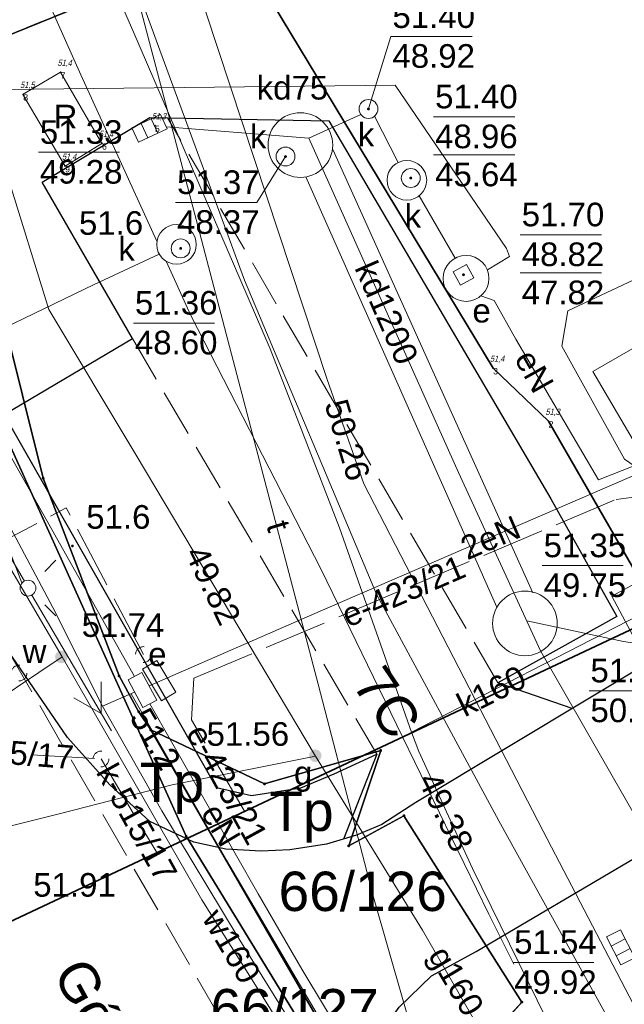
# Model space of a CAD drawing. Header units: metres. Extents: x 0 to 5465380, y 0 to 5925815.
# Tile 6 of 141: x 5463731 to 5463750, y 5925455 to 5925486. Entities that reach past the tile are written whole.
import ezdxf
from ezdxf.enums import TextEntityAlignment as Align

# ---------------------------------------------------------------- set-up
doc = ezdxf.new("R2010")
doc.units = ezdxf.units.M
for name, pattern in [('PRZER0_8-0_8', [1.6, 0.8, -0.8]), ('PRZER1-1', [2, 1, -1]), ('PRZER3-1', [4, 3, -1]), ('PRZER4-1', [5, 4, -1])]:
    doc.linetypes.add(name, pattern=pattern)
for name, color, linetype in [('$DR - wymiary', 7, 'Continuous'), ('Punkty', 7, 'Continuous'), ('Rzedne', 7, 'Continuous'), ('Teksty', 7, 'Continuous')]:
    doc.layers.add(name, color=color, linetype=linetype)
doc.layers.add('$DR - zał. mapa', color=250, linetype='Continuous', lineweight=0)
for name, color, linetype, lineweight, true_color in [('CC_Energetyka', 1, 'Continuous', 18, 0xff0000), ('CC_Gaz', 7, 'Continuous', 18, 0xbfbf00), ('CC_Inne', 7, 'Continuous', 18, 0x0a0909), ('CC_Jezdnia', 7, 'PRZER3-1', 18, 0x0a0909), ('CC_Kanalizacja', 7, 'Continuous', 18, 0x803300), ('CC_Krawężnik', 7, 'Continuous', 25, 0x0a0909), ('CC_Ogrodzenie', 7, 'FENCELINE12', 35, 0x0a0909), ('CC_Punkt wysokościowy', 7, 'Continuous', 18, 0x0a0909), ('CC_Telefon', 7, 'Continuous', 18, 0xff9100), ('CC_Woda', 5, 'Continuous', 18, 0x0000ff), ('EGBD03', 7, 'Continuous', 18, 0x008000), ('EGBD03_O', 7, 'Continuous', 18, 0x008000), ('EGBK02', 7, 'PRZER3-1', 18, 0x008000), ('EGBP04', 7, 'Continuous', 18, 0x008000), ('EGBU01', 7, 'PRZER1-1', 18, 0x008000), ('EGBU01_O', 7, 'PRZER1-1', 18, 0x008000), ('GELULI_O', 7, 'PRZER3-1', 18, 0x0a0909), ('GEPADR_O', 7, 'Continuous', 18, 0x0a0909), ('GESDRP', 7, 'Continuous', 0, 0x0a0909), ('ZUD_423_2021_e', 1, 'PRZER4-1', 18, 0xff0000), ('ZUD_515_2017_e', 1, 'PRZER4-1', 18, 0xff0000), ('ZUD_515_2017_k', 7, 'PRZER4-1', 18, 0x803300)]:
    doc.layers.add(name, color=color, linetype=linetype, lineweight=lineweight, true_color=true_color)
doc.styles.add('Arial', font='arial.ttf')
doc.styles.add('ARIAL 2', font='ARIALN.TTF')
doc.styles.add('GEO-INFO', font='arial.ttf')
doc.styles.get("Standard").update_dxf_attribs({"font": 'arial.ttf'})
doc.linetypes.add('FENCELINE12', pattern='A,15,-0.1,[133,ltypeshp.shx,S=0.35,R=0,X=-0.35,Y=0],-0.1,1', length=16.2)
doc.dimstyles.new('LINIOWY', dxfattribs={"dimtxt": 0.7, "dimasz": 0.3, "dimexe": 0.3, "dimexo": 0, "dimgap": 0.2, "dimtad": 1, "dimzin": 9, "dimdsep": 46, "dimtxsty": 'ARIAL 2', "dimblk": 'OBLIQUE', "dimcen": 0, "dimdle": 0.2, "dimclrd": 7, "dimclre": 7, "dimclrt": 1, "dimadec": 0, "dimazin": 0, "dimtfac": 1, "dimtofl": 0, "dimtmove": 1, "dimatfit": 3, "dimldrblk": 'OBLIQUE', "dimfxl": 0.3, "dimfxlon": 1, "dimtolj": 1, "dimtzin": 1, "dimarcsym": 0})

# ---------------------------------------------------------------- blocks, each defined once
blk = doc.blocks.new('EPPGN')
blk.add_hatch(color=0).paths.add_polyline_path([(0, -0.09), (0.027812, -0.085595), (0.052901, -0.072812), (0.072812, -0.052901), (0.085595, -0.027812), (0.09, 0), (0.085595, 0.027812), (0.072812, 0.052901), (0.052901, 0.072812), (0.027812, 0.085595), (0, 0.09), (-0.027812, 0.085595), (-0.052901, 0.072812), (-0.072812, 0.052901), (-0.085595, 0.027812), (-0.09, 0), (-0.085595, -0.027812), (-0.072812, -0.052901), (-0.052901, -0.072812), (-0.027812, -0.085595)])
blk = doc.blocks.new('Latarnia')
at = {"layer": 'CC_Energetyka', "color": 18, "true_color": 0x0a0909}
for p, q in [((-0.53, 0.53), (-0.884, 0.884)), ((0.53, 0.53), (0.884, 0.884)), ((-0.884, -0.884), (-0.53, -0.53)), ((0.884, -0.884), (0.53, -0.53))]:
    blk.add_line(p, q, dxfattribs=at)
blk.add_circle((0, 0), 0.25, dxfattribs=at)
blk = doc.blocks.new('Przykanalik')
at = {"layer": 'CC_Kanalizacja', "color": 18, "true_color": 0x0a0909}
for p, q in [((-0.505, 0.251), (0.495, 0.251)), ((-0.505, -0.249), (-0.505, 0.251)), ((-0.18, 0.251), (-0.18, -0.249)), ((0.17, 0.251), (0.17, -0.249)), ((0.495, 0.251), (0.495, -0.249)), ((0.495, -0.249), (-0.505, -0.249))]:
    blk.add_line(p, q, dxfattribs=at)
blk = doc.blocks.new('GK.6640.1913.2022 szara')
at = {"layer": 'CC_Gaz'}
h = blk.add_hatch(color=252, dxfattribs=at)
edge = h.paths.add_edge_path()
edge.add_arc((5463740.49, 5925463.082), 0.2, 0, 360)
at = {"layer": 'CC_Kanalizacja'}
for points in [[(5463742.134, 5925483.611), (5463742.135, 5925483.599), (5463742.14, 5925483.588), (5463742.147, 5925483.579), (5463742.156, 5925483.572), (5463742.167, 5925483.567), (5463742.179, 5925483.566), (5463742.19, 5925483.567), (5463742.201, 5925483.572), (5463742.21, 5925483.579), (5463742.218, 5925483.588), (5463742.222, 5925483.599), (5463742.224, 5925483.611), (5463742.222, 5925483.622), (5463742.218, 5925483.633), (5463742.21, 5925483.642), (5463742.201, 5925483.649), (5463742.19, 5925483.654), (5463742.179, 5925483.656), (5463742.167, 5925483.654), (5463742.156, 5925483.649), (5463742.147, 5925483.642), (5463742.14, 5925483.633), (5463742.135, 5925483.622)], [(5463739.501, 5925482.101), (5463739.502, 5925482.089), (5463739.507, 5925482.078), (5463739.514, 5925482.069), (5463739.523, 5925482.062), (5463739.534, 5925482.057), (5463739.546, 5925482.056), (5463739.557, 5925482.057), (5463739.568, 5925482.062), (5463739.577, 5925482.069), (5463739.585, 5925482.078), (5463739.589, 5925482.089), (5463739.591, 5925482.101), (5463739.589, 5925482.112), (5463739.585, 5925482.123), (5463739.577, 5925482.133), (5463739.568, 5925482.14), (5463739.557, 5925482.144), (5463739.546, 5925482.146), (5463739.534, 5925482.144), (5463739.523, 5925482.14), (5463739.514, 5925482.133), (5463739.507, 5925482.123), (5463739.502, 5925482.112)], [(5463743.477, 5925481.419), (5463743.478, 5925481.408), (5463743.483, 5925481.397), (5463743.49, 5925481.388), (5463743.499, 5925481.38), (5463743.51, 5925481.376), (5463743.522, 5925481.374), (5463743.533, 5925481.376), (5463743.544, 5925481.38), (5463743.554, 5925481.388), (5463743.561, 5925481.397), (5463743.565, 5925481.408), (5463743.567, 5925481.419), (5463743.565, 5925481.431), (5463743.561, 5925481.442), (5463743.554, 5925481.451), (5463743.544, 5925481.458), (5463743.533, 5925481.463), (5463743.522, 5925481.464), (5463743.51, 5925481.463), (5463743.499, 5925481.458), (5463743.49, 5925481.451), (5463743.483, 5925481.442), (5463743.478, 5925481.431)], [(5463736.172, 5925479.185), (5463736.173, 5925479.173), (5463736.178, 5925479.162), (5463736.185, 5925479.153), (5463736.194, 5925479.146), (5463736.205, 5925479.141), (5463736.217, 5925479.14), (5463736.228, 5925479.141), (5463736.239, 5925479.146), (5463736.248, 5925479.153), (5463736.256, 5925479.162), (5463736.26, 5925479.173), (5463736.262, 5925479.185), (5463736.26, 5925479.197), (5463736.256, 5925479.207), (5463736.248, 5925479.217), (5463736.239, 5925479.224), (5463736.228, 5925479.228), (5463736.217, 5925479.23), (5463736.205, 5925479.228), (5463736.194, 5925479.224), (5463736.185, 5925479.217), (5463736.178, 5925479.207), (5463736.173, 5925479.197)], [(5463745.156, 5925478.326), (5463745.163, 5925478.317), (5463745.172, 5925478.309), (5463745.183, 5925478.305), (5463745.194, 5925478.303), (5463745.206, 5925478.304), (5463745.217, 5925478.308), (5463745.227, 5925478.315), (5463745.234, 5925478.324), (5463745.239, 5925478.335), (5463745.241, 5925478.346), (5463745.24, 5925478.358), (5463745.235, 5925478.369), (5463745.229, 5925478.379), (5463745.219, 5925478.386), (5463745.209, 5925478.391), (5463745.197, 5925478.393), (5463745.185, 5925478.391), (5463745.174, 5925478.387), (5463745.165, 5925478.38), (5463745.157, 5925478.371), (5463745.153, 5925478.361), (5463745.151, 5925478.349), (5463745.152, 5925478.337)]]:
    blk.add_hatch(color=252, dxfattribs=at).paths.add_polyline_path(points)
at = {"layer": 'CC_Punkt wysokościowy'}
blk.add_hatch(color=252, dxfattribs=at).paths.add_polyline_path([(5463732.826, 5925469.74, 1), (5463732.736, 5925469.74, 1)])
at = {"layer": 'CC_Woda'}
h = blk.add_hatch(color=252, dxfattribs=at)
edge = h.paths.add_edge_path()
edge.add_arc((5463732.429, 5925466.217), 0.2, 0, 360)
at = {"color": 252, "lineweight": 35, "ltscale": 0.5}
blk.add_lwpolyline([(5463970.62, 5925449.332), (5463986.447, 5925481.891), (5463977.039, 5925579.473), (5463993.73, 5925594.437), (5463935.36, 5925657.844), (5463891.514, 5925640.248), (5463906.739, 5925598.778), (5463828.146, 5925565.769), (5463841.424, 5925534), (5463710.761, 5925479.846), (5463724.491, 5925454.847), (5463844.923, 5925511.51), (5463892.245, 5925407.652)], close=True, dxfattribs=at)
at = {"layer": 'CC_Energetyka', "color": 252}
for p, q in [((5463731.259, 5925468.623), (5463728.725, 5925472.934)), ((5463731.489, 5925468.179), (5463734.022, 5925463.869)), ((5463733.689, 5925465.423), (5463733.697, 5925464.423)), ((5463733.697, 5925464.423), (5463732.827, 5925464.916))]:
    blk.add_line(p, q, dxfattribs=at)
for points in [[(5463721.368, 5925490.857), (5463721.85, 5925489.645), (5463723.828, 5925484.684), (5463725.585, 5925479.988), (5463727.071, 5925476.977), (5463728.674, 5925473.847), (5463730.164, 5925471.162), (5463731.172, 5925468.567)], [(5463750.65, 5925472.266), (5463750.305, 5925472.49), (5463748.317, 5925476.085), (5463748.512, 5925477.198), (5463752.184, 5925478.929), (5463755.783, 5925480.885), (5463763.561, 5925484.823), (5463764.042, 5925484.146)], [(5463734.75, 5925465.598), (5463727.062, 5925479.257), (5463725.388, 5925482.336), (5463725.062, 5925482.871), (5463725.052, 5925483.064), (5463726.01, 5925483.633)], [(5463717.464, 5925473.803), (5463720.27, 5925475.146), (5463726.562, 5925478.495), (5463727.813, 5925476.027), (5463729.442, 5925472.887), (5463732.155, 5925467.784), (5463733.737, 5925464.655), (5463734.754, 5925465.098)], [(5463750.632, 5925472.298), (5463749.482, 5925471.839), (5463746.857, 5925476.301), (5463746.164, 5925477.532), (5463745.747, 5925477.675)], [(5463735.214, 5925465.298), (5463740.647, 5925467.665), (5463750.77, 5925472.051)], [(5463747.361, 5925443.504), (5463745.155, 5925447.17), (5463743.388, 5925450.215), (5463741.002, 5925454.103), (5463737.671, 5925459.762), (5463734.641, 5925465.048)], [(5463733.737, 5925464.655), (5463735.62, 5925461.326), (5463738.045, 5925457.309), (5463739.758, 5925454.55), (5463743.399, 5925448.459), (5463746.103, 5925444.041), (5463746.689, 5925443.188)], [(5463735.243, 5925464.727), (5463738.681, 5925458.693), (5463740.059, 5925456.301), (5463743.63, 5925450.378), (5463745.9, 5925446.612), (5463747.64, 5925443.635)]]:
    blk.add_lwpolyline(points, dxfattribs=at)
blk.add_lwpolyline([(5463734.989, 5925465.724), (5463735.456, 5925464.84), (5463735.014, 5925464.606), (5463734.547, 5925465.491)], close=True, dxfattribs=at)
at = {"layer": 'CC_Gaz', "color": 252}
for points in [[(5463740.495, 5925463.065), (5463734.809, 5925472.622), (5463732.033, 5925477.246), (5463730.712, 5925481.518), (5463727.433, 5925490.979), (5463736.623, 5925494.646), (5463751.053, 5925500.869), (5463752.194, 5925500.543), (5463754.083, 5925496.687), (5463754.776, 5925496.638), (5463759.565, 5925498.111), (5463762.798, 5925499.414), (5463777.557, 5925505.357), (5463783.32, 5925507.604), (5463788.692, 5925510.077), (5463791.582, 5925511.48), (5463796.433, 5925513.201), (5463801.328, 5925514.888), (5463803.82, 5925516.03), (5463810.018, 5925518.757), (5463815.718, 5925521.438)], [(5463723.2, 5925458.503), (5463724.038, 5925459.238), (5463726.453, 5925459.763), (5463732.397, 5925461.249), (5463735.948, 5925462.161), (5463740.495, 5925463.065), (5463743.895, 5925457.544), (5463745.618, 5925454.552), (5463750.568, 5925446.814), (5463751.426, 5925445.417)]]:
    blk.add_lwpolyline(points, dxfattribs=at)
at = {"layer": 'CC_Inne', "color": 252}
for points in [[(5463731.22, 5925484.076), (5463732.406, 5925484.777), (5463733.718, 5925482.519), (5463732.546, 5925481.797), (5463731.204, 5925484.067)], [(5463752.361, 5925470.075), (5463756.458, 5925472.546), (5463753.439, 5925477.663), (5463749.299, 5925475.272), (5463752.361, 5925470.075)]]:
    blk.add_lwpolyline(points, dxfattribs=at)
at = {"layer": 'CC_Jezdnia', "color": 252, "ltscale": 0.5}
for points in [[(5463746.29, 5925465.395), (5463739.252, 5925477.429), (5463735.802, 5925483.333)], [(5463734.683, 5925476.328), (5463742.441, 5925463.124)], [(5463730.74, 5925466.408), (5463741.852, 5925447.18)]]:
    blk.add_lwpolyline(points, dxfattribs=at)
at = {"layer": 'CC_Kanalizacja', "color": 252}
for points in [[(5463729.523, 5925509.271), (5463732.558, 5925499.848), (5463737.014, 5925486.679), (5463740.871, 5925475.02), (5463742.029, 5925471.706), (5463747.721, 5925460.686), (5463750.722, 5925454.942), (5463754.043, 5925448.374), (5463754.833, 5925447.019)], [(5463754.131, 5925446.689), (5463751.271, 5925452.064), (5463746.322, 5925461.017), (5463742.433, 5925468.211), (5463738.24, 5925478.179), (5463735.553, 5925485.479), (5463732.038, 5925495.084), (5463728.231, 5925505.36), (5463727.294, 5925508.348)], [(5463743.547, 5925463.827), (5463741.254, 5925470.319), (5463739.063, 5925476), (5463734.702, 5925486.103), (5463728.798, 5925499.564), (5463725.846, 5925506.332), (5463725.315, 5925507.527)], [(5463731.281, 5925488.668), (5463733.043, 5925484.699), (5463735.464, 5925479.412)], [(5463745.954, 5925478.501), (5463746.657, 5925478.928), (5463746.556, 5925479.187), (5463743.025, 5925484.369), (5463728.664, 5925484.206)], [(5463758.402, 5925448.699), (5463752.025, 5925458.772), (5463747.638, 5925466.412), (5463745.037, 5925472.069), (5463740.289, 5925482.686), (5463741.936, 5925483.434)], [(5463742.374, 5925483.383), (5463743.123, 5925481.914)], [(5463735.758, 5925483.045), (5463740.289, 5925482.686)], [(5463743.79, 5925480.856), (5463744.934, 5925478.874)], [(5463716.918, 5925469.395), (5463722.319, 5925472.202), (5463728.691, 5925475.731), (5463733.472, 5925478.034), (5463735.536, 5925479.006)], [(5463735.755, 5925478.776), (5463736.544, 5925477.054), (5463740.681, 5925468.995), (5463743.255, 5925463.676), (5463745.999, 5925458.046)], [(5463749.302, 5925451.722), (5463745.48, 5925459.496), (5463743.776, 5925463.216), (5463743.547, 5925463.827), (5463750.797, 5925467.552)], [(5463754.411, 5925462.061), (5463751.803, 5925466.474), (5463750.273, 5925466.711), (5463747.202, 5925467.361)], [(5463745.999, 5925458.046), (5463746.792, 5925456.458)]]:
    blk.add_lwpolyline(points, dxfattribs=at)
at = {"layer": 'CC_Kanalizacja', "color": 252, "linetype": 'Continuous', "lineweight": 5, "flags": 128}
for points in [[(5463742.179, 5925483.611), (5463742.893, 5925485.915)], [(5463742.893, 5925485.915), (5463745.467, 5925485.915)], [(5463744.248, 5925483.362), (5463746.823, 5925483.362)], [(5463731.701, 5925482.237), (5463734.276, 5925482.237)], [(5463744.248, 5925482.152), (5463746.823, 5925482.152)], [(5463738.631, 5925480.642), (5463739.546, 5925482.101)], [(5463736.057, 5925480.642), (5463738.631, 5925480.642)], [(5463746.998, 5925479.618), (5463749.572, 5925479.618)], [(5463746.998, 5925478.408), (5463749.572, 5925478.408)], [(5463734.719, 5925476.816), (5463737.293, 5925476.816)], [(5463749.18, 5925465.14), (5463751.754, 5925465.14)], [(5463746.758, 5925456.516), (5463749.332, 5925456.516)]]:
    blk.add_lwpolyline(points, dxfattribs=at)
at = {"layer": 'CC_Kanalizacja', "color": 252, "ltscale": 0.5}
for points in [[(5463747.4, 5925468.256), (5463741.047, 5925482.326)], [(5463740.194, 5925481.455), (5463746.257, 5925467.796)]]:
    blk.add_lwpolyline(points, dxfattribs=at)
at = {"layer": 'CC_Kanalizacja', "color": 252}
blk.add_lwpolyline([(5463744.865, 5925478.446), (5463745.294, 5925478.678), (5463745.526, 5925478.248), (5463745.096, 5925478.017)], close=True, dxfattribs=at)
for centre, radius in [((5463742.179, 5925483.611), 0.3), ((5463739.546, 5925482.101), 0.3), ((5463743.398, 5925481.348), 0.629), ((5463743.522, 5925481.419), 0.3), ((5463736.085, 5925479.312), 0.629), ((5463736.217, 5925479.185), 0.3), ((5463745.277, 5925478.231), 0.728)]:
    blk.add_circle(centre, radius, dxfattribs=at)
at = {"layer": 'CC_Kanalizacja', "color": 252, "ltscale": 0.5}
for centre in [(5463740.017, 5925482.466), (5463747.145, 5925467.281)]:
    blk.add_circle(centre, 1.026, dxfattribs=at)
at = {"layer": 'CC_Krawężnik', "color": 252}
for points in [[(5463752.142, 5925466.678), (5463743.68, 5925461.595), (5463742.604, 5925460.9), (5463741.794, 5925460.558), (5463740.842, 5925460.268), (5463739.685, 5925460.095), (5463738.774, 5925460.049), (5463737.648, 5925460.115), (5463736.635, 5925460.334), (5463735.239, 5925460.99), (5463733.967, 5925462.161), (5463732.622, 5925463.66), (5463730.74, 5925466.408), (5463728.069, 5925471.303), (5463725.548, 5925475.947), (5463723.5, 5925479.8), (5463722.527, 5925482.113), (5463720.962, 5925485.446), (5463719.732, 5925488.825), (5463718.459, 5925492.309), (5463717.562, 5925494.874), (5463716.707, 5925498.379), (5463715.852, 5925501.967), (5463715.437, 5925503.433)], [(5463737.357, 5925462.07), (5463730.609, 5925473.911), (5463734.683, 5925476.328), (5463731.823, 5925481.291), (5463735.237, 5925483.343), (5463740.919, 5925483.237), (5463747.964, 5925471.232), (5463750.065, 5925467.502), (5463746.29, 5925465.395)], [(5463748.645, 5925464.577), (5463746.29, 5925465.395)], [(5463737.357, 5925462.07), (5463738.465, 5925461.822), (5463740.029, 5925462.057), (5463741.093, 5925462.51), (5463742.441, 5925463.124), (5463741.389, 5925460.435)], [(5463744.799, 5925442.298), (5463742.661, 5925445.716), (5463741.852, 5925447.18), (5463741.36, 5925449.112), (5463741.278, 5925450.725), (5463741.482, 5925451.891), (5463741.792, 5925452.893), (5463742.264, 5925453.854), (5463743.149, 5925455.103), (5463744.176, 5925456.089), (5463745.593, 5925456.864), (5463754.646, 5925462.2)]]:
    blk.add_lwpolyline(points, dxfattribs=at)
at = {"layer": 'CC_Ogrodzenie', "color": 252, "ltscale": 0.5}
for points in [[(5463747.897, 5925473.698), (5463746.135, 5925475.384), (5463738.03, 5925488.803), (5463845.942, 5925532.151)], [(5463761.656, 5925450.23), (5463755.597, 5925460.663), (5463752.131, 5925466.362), (5463747.897, 5925473.698)]]:
    blk.add_lwpolyline(points, dxfattribs=at)
at = {"layer": 'CC_Telefon', "color": 252}
blk.add_lwpolyline([(5463746.689, 5925443.188), (5463744.744, 5925450.206), (5463742.341, 5925458.592), (5463740.586, 5925465.348), (5463738.887, 5925471.796), (5463736.491, 5925480.953), (5463732.417, 5925496.399), (5463730.615, 5925502.456), (5463729.511, 5925506.082), (5463728.494, 5925508.845)], dxfattribs=at)
at = {"layer": 'CC_Woda', "color": 252}
for points in [[(5463723.699, 5925483.514), (5463728.816, 5925472.415), (5463732.456, 5925466.214), (5463729.508, 5925464.251), (5463723.597, 5925460.356)], [(5463751.567, 5925469.041), (5463749.901, 5925468.146), (5463752.786, 5925462.748), (5463755.944, 5925457.244), (5463760.159, 5925449.525)], [(5463732.456, 5925466.214), (5463736.886, 5925458.507), (5463738.928, 5925455.253)], [(5463738.928, 5925455.253), (5463743.084, 5925448.545), (5463746.308, 5925443.008)]]:
    blk.add_lwpolyline(points, dxfattribs=at)
at = {"layer": 'CC_Woda', "color": 252, "linetype": 'Continuous', "lineweight": 5, "flags": 128}
blk.add_lwpolyline([(5463747.693, 5925469.114), (5463750.267, 5925469.114)], dxfattribs=at)
at = {"layer": 'EGBD03', "color": 52, "linetype": 'Continuous', "lineweight": 30}
for points in [[(5463721.772, 5925506.059), (5463723.069, 5925500.468), (5463728.557, 5925485.069), (5463845.745, 5925532.569)], [(5463869.098, 5925410.218), (5463890.8, 5925421.463), (5463845.745, 5925532.569), (5463728.557, 5925485.069)], [(5463746.932, 5925443.302), (5463736.39, 5925460.525), (5463725.815, 5925483.957), (5463717.899, 5925501.524), (5463717.415, 5925504.253)], [(5463728.557, 5925485.069), (5463725.815, 5925483.957), (5463736.39, 5925460.525), (5463746.932, 5925443.302)], [(5463728.557, 5925485.069), (5463731.851, 5925471.889), (5463734.261, 5925465.615), (5463734.881, 5925464.481), (5463735.265, 5925463.9), (5463738.878, 5925462.185), (5463742.568, 5925463.249), (5463741.552, 5925460.219), (5463743.304, 5925461.176), (5463747.048, 5925455.258), (5463743.602, 5925451.426), (5463744.031, 5925448.729), (5463747.117, 5925443.389)], [(5463747.117, 5925443.389), (5463744.031, 5925448.729), (5463735.265, 5925463.9), (5463734.881, 5925464.481), (5463734.261, 5925465.615), (5463731.851, 5925471.889), (5463728.557, 5925485.069)]]:
    blk.add_lwpolyline(points, dxfattribs=at)
blk.add_lwpolyline([(5463735.265, 5925463.9), (5463744.031, 5925448.729), (5463743.602, 5925451.426), (5463747.048, 5925455.258), (5463743.304, 5925461.176), (5463741.552, 5925460.219), (5463742.568, 5925463.249), (5463738.878, 5925462.185)], close=True, dxfattribs=at)
at = {"layer": 'EGBK02', "color": 252, "linetype": 'PRZER3-1', "lineweight": 18, "ltscale": 0.5}
blk.add_lwpolyline([(5463824.164, 5925585.789), (5463828.477, 5925575.152), (5463845.745, 5925532.569), (5463728.557, 5925485.069), (5463731.851, 5925471.889), (5463734.261, 5925465.615), (5463734.881, 5925464.481), (5463735.265, 5925463.9), (5463738.878, 5925462.185), (5463742.568, 5925463.249), (5463741.552, 5925460.219), (5463743.304, 5925461.176), (5463747.048, 5925455.258), (5463743.602, 5925451.426), (5463744.031, 5925448.729), (5463747.117, 5925443.389)], dxfattribs=at)
at = {"layer": 'EGBU01', "color": 252, "linetype": 'PRZER1-1', "ltscale": 0.5}
for points in [[(5463824.164, 5925585.789), (5463828.477, 5925575.152), (5463845.745, 5925532.569), (5463728.557, 5925485.069), (5463731.851, 5925471.889), (5463734.261, 5925465.615), (5463734.881, 5925464.481), (5463735.265, 5925463.9), (5463738.878, 5925462.185), (5463742.568, 5925463.249), (5463741.552, 5925460.219), (5463743.304, 5925461.176), (5463747.048, 5925455.258), (5463743.602, 5925451.426), (5463744.031, 5925448.729), (5463747.117, 5925443.389)], [(5463721.772, 5925506.059), (5463723.069, 5925500.468), (5463728.557, 5925485.069), (5463845.745, 5925532.569), (5463828.477, 5925575.152)], [(5463746.932, 5925443.302), (5463736.39, 5925460.525), (5463725.815, 5925483.957), (5463717.899, 5925501.524), (5463717.415, 5925504.253)], [(5463747.117, 5925443.389), (5463744.031, 5925448.729), (5463743.602, 5925451.426), (5463747.048, 5925455.258), (5463743.304, 5925461.176), (5463741.552, 5925460.219), (5463742.568, 5925463.249), (5463738.878, 5925462.185), (5463735.265, 5925463.9), (5463734.881, 5925464.481), (5463734.261, 5925465.615), (5463731.851, 5925471.889), (5463728.557, 5925485.069), (5463725.815, 5925483.957), (5463736.39, 5925460.525), (5463746.932, 5925443.302)]]:
    blk.add_lwpolyline(points, dxfattribs=at)
at = {"layer": 'GESDRP', "color": 252, "lineweight": 0, "ltscale": 0.5}
blk.add_lwpolyline([(5463746.932, 5925443.302), (5463736.39, 5925460.525), (5463725.815, 5925483.957), (5463717.899, 5925501.524), (5463717.415, 5925504.253)], dxfattribs=at)
at = {"layer": 'Punkty', "color": 252, "lineweight": 35}
for p in [(5463732.406, 5925484.777), (5463731.22, 5925484.076), (5463735.397, 5925483.082), (5463733.718, 5925482.519), (5463732.546, 5925481.797), (5463746.135, 5925475.384), (5463747.897, 5925473.698)]:
    blk.add_point(p, dxfattribs=at)
at = {"layer": 'ZUD_423_2021_e', "color": 252, "ltscale": 0.5}
for p, q in [((5463736.63, 5925465.538), (5463750.047, 5925471.218)), ((5463750.047, 5925471.218), (5463751.231, 5925471.37)), ((5463736.63, 5925465.538), (5463736.564, 5925464.215)), ((5463738.243, 5925461.317), (5463736.564, 5925464.215))]:
    blk.add_line(p, q, dxfattribs=at)
at = {"layer": 'ZUD_515_2017_e', "color": 252, "ltscale": 0.5}
for p in [(5463721.043, 5925464.836), (5463735.034, 5925466.292)]:
    blk.add_line(p, (5463732.587, 5925470.954), dxfattribs=at)
blk.add_lwpolyline([(5463735.003, 5925465.825), (5463735.461, 5925466.102), (5463736.067, 5925465.099), (5463735.608, 5925464.822)], close=True, dxfattribs=at)
at = {"layer": 'ZUD_515_2017_e', "color": 252, "linetype": 'PRZER0_8-0_8', "ltscale": 0.5}
blk.add_circle((5463735.034, 5925466.292), 0.25, dxfattribs=at)
at = {"layer": 'ZUD_515_2017_k', "color": 252, "ltscale": 0.5}
for p, q in [((5463726.498, 5925463.402), (5463733.689, 5925462.977)), ((5463733.689, 5925462.977), (5463735.457, 5925460.006))]:
    blk.add_line(p, q, dxfattribs=at)
at = {"layer": 'ZUD_515_2017_k', "color": 252, "linetype": 'PRZER0_8-0_8', "ltscale": 0.5}
for centre in [(5463731.087, 5925465.705), (5463733.689, 5925462.977)]:
    blk.add_circle(centre, 0.25, dxfattribs=at)
at = {"color": 252}
for p, rotation in [((5463735.233, 5925483), 24.94606699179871), ((5463750.189, 5925456.992), 297.3320109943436)]:
    blk.add_blockref('Przykanalik', p, dxfattribs=dict(at, rotation=rotation))
blk.add_blockref('Latarnia', (5463731.371, 5925468.4), dxfattribs=at)
at = {"layer": 'EGBP04', "color": 252, "lineweight": 18, "xscale": 0.5, "yscale": 0.5}
for p in [(5463731.851, 5925471.889), (5463734.261, 5925465.615), (5463734.881, 5925464.481), (5463735.265, 5925463.9), (5463742.568, 5925463.249), (5463738.878, 5925462.185), (5463743.304, 5925461.176), (5463736.39, 5925460.525), (5463741.552, 5925460.219), (5463747.048, 5925455.258)]:
    blk.add_blockref('EPPGN', p, dxfattribs=at)
at = {"layer": 'CC_Energetyka', "color": 252, "lineweight": 0, "style": 'Arial'}
for p in [(5463746.061, 5925476.833), (5463735.769, 5925465.926)]:
    blk.add_text('e', height=0.75, dxfattribs=at).set_placement(p, align=Align.RIGHT)
for s, rotation, p in [('eN', 299.2011, (5463747.44, 5925475.284)), ('2eN', 23.3941, (5463746.049, 5925470.005)), ('51.2', 300.5966, (5463735.415, 5925463.613)), ('eN', 300.5966, (5463737.493, 5925460.879))]:
    blk.add_text(s, height=0.75, rotation=rotation, dxfattribs=at).set_placement(p, align=Align.MIDDLE)
at = {"layer": 'CC_Gaz', "color": 252, "lineweight": 0, "style": 'Arial'}
for s, rotation, p in [('49.82', 295.9233, (5463737.247, 5925468.492)), ('g160', 300.5966, (5463744.876, 5925455.874))]:
    blk.add_text(s, height=0.75, rotation=rotation, dxfattribs=at).set_placement(p, align=Align.MIDDLE)
blk.add_text('51.56', height=0.75, dxfattribs=at).set_placement((5463738.35, 5925463.77), align=Align.MIDDLE)
blk.add_text('g', height=0.75, dxfattribs=at).set_placement((5463740.398, 5925462.157), align=Align.RIGHT)
at = {"layer": 'CC_Inne', "color": 252, "lineweight": 0, "style": 'Arial'}
blk.add_text('R', height=0.75, dxfattribs=at).set_placement((5463732.939, 5925482.995), align=Align.RIGHT)
at = {"layer": 'CC_Kanalizacja', "color": 252, "lineweight": 0, "style": 'Arial'}
for s, p in [('51.40', (5463744.249, 5925486.558)), ('48.92', (5463744.249, 5925485.294)), ('kd75', (5463739.764, 5925484.3)), ('51.40', (5463745.605, 5925484.005)), ('51.33', (5463733.058, 5925482.88)), ('48.96', (5463745.605, 5925482.741)), ('49.28', (5463733.058, 5925481.617)), ('45.64', (5463745.605, 5925481.532)), ('51.37', (5463737.413, 5925481.286)), ('51.70', (5463748.354, 5925480.261)), ('48.37', (5463737.413, 5925480.022)), ('48.82', (5463748.354, 5925478.998)), ('47.82', (5463748.354, 5925477.788)), ('51.36', (5463736.075, 5925477.459)), ('48.60', (5463736.075, 5925476.196)), ('51.39', (5463750.536, 5925465.784)), ('50.08', (5463750.536, 5925464.52)), ('51.54', (5463748.114, 5925457.159)), ('49.92', (5463748.114, 5925455.895))]:
    blk.add_text(s, height=0.75, dxfattribs=at).set_placement(p, align=Align.MIDDLE)
for p in [(5463738.94, 5925482.361), (5463742.363, 5925482.42), (5463743.852, 5925479.84), (5463734.762, 5925478.794)]:
    blk.add_text('k', height=0.75, dxfattribs=at).set_placement(p, align=Align.RIGHT)
for s, rotation, p in [('kd1200', 293.6588, (5463742.77, 5925477.152)), ('50.26', 286.7623, (5463741.514, 5925473.105)), ('k160', 26.6155, (5463746.074, 5925465.149)), ('49.38', 295.6069, (5463744.636, 5925461.298))]:
    blk.add_text(s, height=0.75, rotation=rotation, dxfattribs=at).set_placement(p, align=Align.MIDDLE)
at = {"layer": 'CC_Punkt wysokościowy', "color": 252, "lineweight": 0, "style": 'Arial'}
for s, p in [('51.6', (5463732.988, 5925479.616)), ('51.6', (5463733.218, 5925470.286)), ('51.91', (5463731.537, 5925458.605))]:
    blk.add_text(s, height=0.75, dxfattribs=at).set_placement(p)
at = {"layer": 'CC_Telefon', "color": 252, "lineweight": 0, "style": 'Arial'}
blk.add_text('t', height=0.75, rotation=286.7623, dxfattribs=at).set_placement((5463739.324, 5925470.373), align=Align.MIDDLE)
at = {"layer": 'CC_Woda', "color": 252, "lineweight": 0, "style": 'Arial'}
for s, p in [('51.35', (5463749.049, 5925469.757)), ('49.75', (5463749.049, 5925468.494)), ('51.74', (5463734.385, 5925467.222))]:
    blk.add_text(s, height=0.75, dxfattribs=at).set_placement(p, align=Align.MIDDLE)
blk.add_text('w', height=0.75, dxfattribs=at).set_placement((5463731.957, 5925466.022), align=Align.RIGHT)
blk.add_text('w160', height=0.75, rotation=300.5966, dxfattribs=at).set_placement((5463737.836, 5925457.036), align=Align.MIDDLE)
at = {"layer": 'EGBD03_O', "color": 7, "linetype": 'Continuous', "lineweight": 0, "style": 'GEO-INFO'}
for s, p in [('66/126', (5463741.996, 5925458.799, 10.8)), ('66/127', (5463739.835, 5925455.073, 10.8))]:
    blk.add_text(s, height=1.25, dxfattribs=at).set_placement(p, align=Align.MIDDLE)
at = {"layer": 'EGBU01_O', "color": 7, "linetype": 'Continuous', "lineweight": 0, "style": 'GEO-INFO'}
for p in [(5463735.942, 5925462.043, 10.8), (5463740.054, 5925461.129, 10.8)]:
    blk.add_text('Tp', height=1.25, dxfattribs=at).set_placement(p, align=Align.MIDDLE)
at = {"layer": 'GELULI_O', "color": 252, "linetype": 'Continuous', "lineweight": 0, "style": 'GEO-INFO'}
blk.add_text('Górna', height=1.25, rotation=298.6047, dxfattribs=at).set_placement((5463733.851, 5925454.35, 10.8), align=Align.MIDDLE_CENTER)
at = {"layer": 'GEPADR_O', "color": 252, "linetype": 'Continuous', "lineweight": 0, "style": 'GEO-INFO'}
blk.add_text('7C', height=1.25, rotation=303.9965, dxfattribs=at).set_placement((5463741.636, 5925465.351, 10.8))
at = {"layer": 'Rzedne', "color": 252, "lineweight": 35, "oblique": 15, "width": 0.8}
for s, p in [('51,4', (5463732.306, 5925484.977, 51.421)), ('51,5', (5463731.12, 5925484.276, 51.498)), ('51,3', (5463735.297, 5925483.282, 51.339)), ('51,4', (5463733.618, 5925482.719, 51.37)), ('51,4', (5463732.446, 5925481.997, 51.432)), ('51,4', (5463746.035, 5925475.584, 51.446)), ('51,3', (5463747.797, 5925473.898, 51.285))]:
    blk.add_text(s, height=0.2, dxfattribs=at).set_placement(p)
at = {"layer": 'Teksty', "color": 252, "lineweight": 35}
for s, p in [('7', (5463732.406, 5925484.577, 51.421)), ('8', (5463731.22, 5925483.876, 51.498)), ('5', (5463735.397, 5925482.882, 51.339)), ('6', (5463733.718, 5925482.319, 51.37)), ('9', (5463732.546, 5925481.597, 51.432)), ('3', (5463746.135, 5925475.184, 51.446)), ('2', (5463747.897, 5925473.498, 51.285))]:
    blk.add_text(s, height=0.2, dxfattribs=at).set_placement(p)
at = {"layer": 'ZUD_423_2021_e', "color": 252, "lineweight": 0, "style": 'Arial'}
for rotation, p in [(23.4249, (5463743.279, 5925468.32)), (298.8419, (5463737.703, 5925462.18))]:
    blk.add_text('e-423/21', height=0.75, rotation=rotation, dxfattribs=at).set_placement(p, align=Align.MIDDLE)
at = {"layer": 'ZUD_515_2017_k', "color": 252, "lineweight": 0, "style": 'Arial'}
for rotation, p in [(355.4762, (5463730.789, 5925463.201)), (298.9857, (5463734.841, 5925460.964))]:
    blk.add_text('k-515/17', height=0.75, rotation=rotation, dxfattribs=at).set_placement(p, align=Align.MIDDLE)
blk = doc.blocks.new('*D131')
at = {"layer": '$DR - wymiary', "color": 7, "lineweight": -2, "transparency": 16777216}
blk.add_line((5463959.894, 5925488.241), (5463954.256, 5925488.241), dxfattribs=at)
at = {"layer": 'Defpoints', "color": 0, "transparency": 16777216}
for p in [(5463958.621, 5925488.241), (5463959.894, 5925488.241), (0, 0)]:
    blk.add_point(p, dxfattribs=at)
at = {"layer": '$DR - wymiary', "color": 1, "transparency": 16777216, "insert": (5463956.339, 5925488.798), "char_height": 0.7, "attachment_point": 5, "style": 'ARIAL 2'}
blk.add_mtext('\\A1;5925488.24', dxfattribs=at)
blk = doc.blocks.new('_OBLIQUE')
at = {"color": 0, "linetype": 'ByBlock'}
blk.add_line((-0.5, -0.5), (0.5, 0.5), dxfattribs=at)
blk = doc.blocks.new('*D132')
at = {"layer": '$DR - wymiary', "color": 7, "lineweight": -2, "transparency": 16777216}
blk.add_line((5463959.894, 5925488.241), (5463959.894, 5925483.017), dxfattribs=at)
at = {"layer": 'Defpoints', "color": 0, "transparency": 16777216}
for p in [(5463959.894, 5925488.241), (5463959.894, 5925487.385), (0, 0)]:
    blk.add_point(p, dxfattribs=at)
at = {"layer": '$DR - wymiary', "color": 1, "transparency": 16777216, "insert": (5463959.337, 5925485.101), "char_height": 0.7, "attachment_point": 5, "rotation": 90, "style": 'ARIAL 2'}
blk.add_mtext('\\A1;5463959.89', dxfattribs=at)
blk = doc.blocks.new('*D133')
at = {"layer": '$DR - wymiary', "color": 7, "lineweight": -2, "transparency": 16777216}
for p, q in [((5463958.17, 5925515.873), (5463958.986, 5925515.873)), ((5463958.986, 5925515.873), (5463959.586, 5925514.871)), ((5463959.586, 5925514.871), (5463964.552, 5925514.871))]:
    blk.add_line(p, q, dxfattribs=at)
at = {"layer": 'Defpoints', "color": 0, "transparency": 16777216}
for p in [(5463958.17, 5925515.873), (5463960.186, 5925514.871), (0, 0)]:
    blk.add_point(p, dxfattribs=at)
at = {"layer": '$DR - wymiary', "color": 1, "transparency": 16777216, "insert": (5463962.469, 5925515.428), "char_height": 0.7, "attachment_point": 5, "style": 'ARIAL 2'}
blk.add_mtext('\\A1;5925515.87', dxfattribs=at)
blk = doc.blocks.new('*D134')
at = {"layer": '$DR - wymiary', "color": 7, "lineweight": -2, "transparency": 16777216}
for p, q in [((5463958.17, 5925515.873), (5463958.17, 5925515.181)), ((5463958.17, 5925515.181), (5463956.957, 5925514.581)), ((5463956.957, 5925514.581), (5463956.957, 5925509.614))]:
    blk.add_line(p, q, dxfattribs=at)
at = {"layer": 'Defpoints', "color": 0, "transparency": 16777216}
for p in [(5463958.17, 5925515.873), (5463956.957, 5925513.981), (0, 0)]:
    blk.add_point(p, dxfattribs=at)
at = {"layer": '$DR - wymiary', "color": 1, "transparency": 16777216, "insert": (5463956.399, 5925511.698), "char_height": 0.7, "attachment_point": 5, "rotation": 90, "style": 'ARIAL 2'}
blk.add_mtext('\\A1;5463958.17', dxfattribs=at)
blk = doc.blocks.new('*D135')
at = {"layer": '$DR - wymiary', "color": 7, "lineweight": -2, "transparency": 16777216}
for p, q in [((5463954.935, 5925543.267), (5463950.079, 5925543.267)), ((5463955.535, 5925542.11), (5463954.935, 5925543.267)), ((5463956.528, 5925542.11), (5463955.535, 5925542.11))]:
    blk.add_line(p, q, dxfattribs=at)
at = {"layer": 'Defpoints', "color": 0, "transparency": 16777216}
for p in [(5463954.335, 5925543.267), (5463956.528, 5925542.11), (0, 0)]:
    blk.add_point(p, dxfattribs=at)
at = {"layer": '$DR - wymiary', "color": 1, "transparency": 16777216, "insert": (5463952.107, 5925543.825), "char_height": 0.7, "attachment_point": 5, "style": 'ARIAL 2'}
blk.add_mtext('\\A1;5925542.11', dxfattribs=at)
blk = doc.blocks.new('*D136')
at = {"layer": '$DR - wymiary', "color": 7, "lineweight": -2, "transparency": 16777216}
blk.add_line((5463956.528, 5925542.11), (5463956.528, 5925536.093), dxfattribs=at)
at = {"layer": 'Defpoints', "color": 0, "transparency": 16777216}
for p in [(5463956.528, 5925542.11), (5463956.528, 5925540.459), (0, 0)]:
    blk.add_point(p, dxfattribs=at)
at = {"layer": '$DR - wymiary', "color": 1, "transparency": 16777216, "insert": (5463955.971, 5925538.176), "char_height": 0.7, "attachment_point": 5, "rotation": 90, "style": 'ARIAL 2'}
blk.add_mtext('\\A1;5463956.53', dxfattribs=at)
blk = doc.blocks.new('*D137')
at = {"layer": '$DR - wymiary', "color": 7, "lineweight": -2, "transparency": 16777216}
blk.add_line((5463958.724, 5925585.382), (5463964.93, 5925585.382), dxfattribs=at)
at = {"layer": 'Defpoints', "color": 0, "transparency": 16777216}
for p in [(5463958.724, 5925585.382), (5463960.561, 5925585.382), (0, 0)]:
    blk.add_point(p, dxfattribs=at)
at = {"layer": '$DR - wymiary', "color": 1, "transparency": 16777216, "insert": (5463962.845, 5925585.94), "char_height": 0.7, "attachment_point": 5, "style": 'ARIAL 2'}
blk.add_mtext('\\A1;5925585.38', dxfattribs=at)
blk = doc.blocks.new('*D138')
at = {"layer": '$DR - wymiary', "color": 7, "lineweight": -2, "transparency": 16777216}
blk.add_line((5463958.724, 5925585.382), (5463958.724, 5925592.131), dxfattribs=at)
at = {"layer": 'Defpoints', "color": 0, "transparency": 16777216}
for p in [(5463958.724, 5925587.769), (5463958.724, 5925585.382), (0, 0)]:
    blk.add_point(p, dxfattribs=at)
at = {"layer": '$DR - wymiary', "color": 1, "transparency": 16777216, "insert": (5463958.166, 5925590.05), "char_height": 0.7, "attachment_point": 5, "rotation": 90, "style": 'ARIAL 2'}
blk.add_mtext('\\A1;5463958.72', dxfattribs=at)
blk = doc.blocks.new('*D139')
at = {"layer": '$DR - wymiary', "color": 7, "lineweight": -2, "transparency": 16777216}
blk.add_line((5463922.753, 5925589.968), (5463916.372, 5925589.968), dxfattribs=at)
at = {"layer": 'Defpoints', "color": 0, "transparency": 16777216}
for p in [(5463920.738, 5925589.968), (5463922.753, 5925589.968), (0, 0)]:
    blk.add_point(p, dxfattribs=at)
at = {"layer": '$DR - wymiary', "color": 1, "transparency": 16777216, "insert": (5463918.455, 5925590.526), "char_height": 0.7, "attachment_point": 5, "style": 'ARIAL 2'}
blk.add_mtext('\\A1;5925589.97', dxfattribs=at)
blk = doc.blocks.new('*D140')
at = {"layer": '$DR - wymiary', "color": 7, "lineweight": -2, "transparency": 16777216}
blk.add_line((5463922.753, 5925589.968), (5463922.753, 5925583.407), dxfattribs=at)
at = {"layer": 'Defpoints', "color": 0, "transparency": 16777216}
for p in [(5463922.753, 5925589.968), (5463922.753, 5925587.778), (0, 0)]:
    blk.add_point(p, dxfattribs=at)
at = {"layer": '$DR - wymiary', "color": 1, "transparency": 16777216, "insert": (5463922.195, 5925585.493), "char_height": 0.7, "attachment_point": 5, "rotation": 90, "style": 'ARIAL 2'}
blk.add_mtext('\\A1;5463922.75', dxfattribs=at)
blk = doc.blocks.new('*D141')
at = {"layer": '$DR - wymiary', "color": 7, "lineweight": -2, "transparency": 16777216}
blk.add_line((5463902.252, 5925579.937), (5463902.252, 5925574.012), dxfattribs=at)
at = {"layer": 'Defpoints', "color": 0, "transparency": 16777216}
for p in [(5463902.252, 5925579.937), (5463902.252, 5925578.383), (0, 0)]:
    blk.add_point(p, dxfattribs=at)
at = {"layer": '$DR - wymiary', "color": 1, "transparency": 16777216, "insert": (5463901.695, 5925576.097), "char_height": 0.7, "attachment_point": 5, "rotation": 90, "style": 'ARIAL 2'}
blk.add_mtext('\\A1;5463902.25', dxfattribs=at)
blk = doc.blocks.new('*D142')
at = {"layer": '$DR - wymiary', "color": 7, "lineweight": -2, "transparency": 16777216}
blk.add_line((5463902.252, 5925579.937), (5463895.575, 5925579.937), dxfattribs=at)
at = {"layer": 'Defpoints', "color": 0, "transparency": 16777216}
for p in [(5463899.94, 5925579.937), (5463902.252, 5925579.937), (0, 0)]:
    blk.add_point(p, dxfattribs=at)
at = {"layer": '$DR - wymiary', "color": 1, "transparency": 16777216, "insert": (5463897.658, 5925580.495), "char_height": 0.7, "attachment_point": 5, "style": 'ARIAL 2'}
blk.add_mtext('\\A1;5925579.94', dxfattribs=at)

msp = doc.modelspace()

# ---------------------------------------------------------------- block references
at = {"layer": '$DR - zał. mapa'}
msp.add_blockref('GK.6640.1913.2022 szara', (0, 0), dxfattribs=at)

# ---------------------------------------------------------------- dimensions: what is measured, and where the dimension line sits
at = {"layer": '$DR - wymiary'}
for feature_location, offset, dtype, picture, middle in [((5463958.723835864, 5925585.382389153), (0, 2.386563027), 1, '*D138', (5463958.166434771, 5925590.050091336)), ((5463922.752579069, 5925589.968201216), (-2.014375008, 0), 0, '*D139', (5463918.454916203, 5925590.525602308)), ((5463922.752579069, 5925589.968201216), (0, -2.189729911), 1, '*D140', (5463922.195177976, 5925585.492795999)), ((5463958.723835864, 5925585.382389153), (1.837338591, 0), 0, '*D137', (5463962.845417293, 5925585.939790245)), ((5463902.252050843, 5925579.937465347), (-2.31189099, 0), 0, '*D142', (5463897.657588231, 5925580.494866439)), ((5463902.252050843, 5925579.937465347), (0, -1.554438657), 1, '*D141', (5463901.69464975, 5925576.097351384)), ((5463956.528263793, 5925542.110286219), (-2.192780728, 1.156967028), 0, '*D135', (5463952.107345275, 5925543.824654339)), ((5463956.528263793, 5925542.110286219), (0, -1.650806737), 1, '*D136', (5463955.970862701, 5925538.176191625)), ((5463958.170207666, 5925515.87264403), (2.015391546, -1.001881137), 0, '*D133', (5463962.46888707, 5925515.428163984)), ((5463958.170207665, 5925515.87264403), (-1.21356488, -1.891758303), 1, '*D134', (5463956.399241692, 5925511.69759787)), ((5463959.894026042, 5925488.240506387), (-1.27264381, 0), 0, '*D131', (5463956.338810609, 5925488.797907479)), ((5463959.894026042, 5925488.240506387), (0, -0.855455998), 1, '*D132', (5463959.336624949, 5925485.100807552))]:
    dim = msp.add_ordinate_dim(feature_location=feature_location, offset=offset, dtype=dtype, origin=(0, 0), dimstyle='LINIOWY', override={"dimfxlon": 0}, dxfattribs=at)
    dim.commit()
    dim.dimension.update_dxf_attribs({"geometry": picture, "text_midpoint": middle})

doc.saveas('drawing.dxf')
